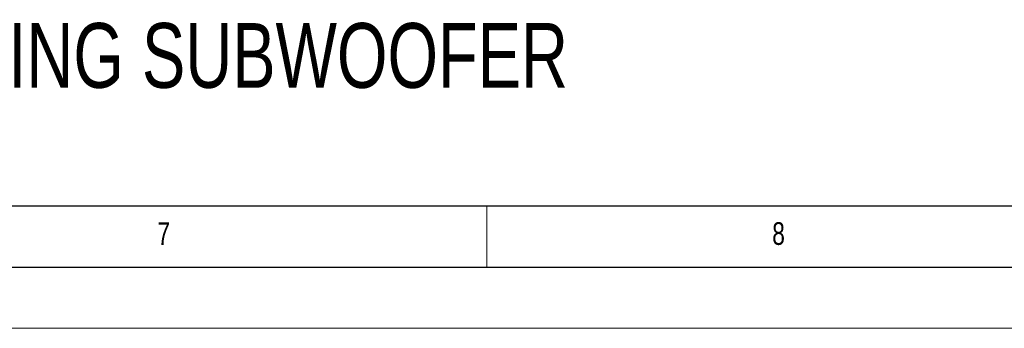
# Model space of a CAD drawing. Header units: millimetres. Extents: x 0 to 594, y 0 to 420.
# Tile 15 of 48: x 314 to 394, y 0 to 25. Entities that reach past the tile are written whole.
import ezdxf

# ---------------------------------------------------------------- set-up
doc = ezdxf.new("R2010")
doc.units = ezdxf.units.MM
doc.layers.add('FORMAT', color=7, linetype='Continuous')
doc.layers.add('SLD-0', color=7, linetype='Continuous')
doc.styles.add('SLDTEXTSTYLE0', font='TXT', dxfattribs={"width": 0.75})

msp = doc.modelspace()

# ---------------------------------------------------------------- linework, layer by layer
at = {"color": 7, "linetype": 'Continuous', "lineweight": 18}
for p, q in [((352, 10), (352, 5)), ((0, 0), (594, 0))]:
    msp.add_line(p, q, dxfattribs=at)
at = {"layer": 'FORMAT'}
for p, q in [((20, 10), (584, 10)), ((15, 5), (589, 5))]:
    msp.add_line(p, q, dxfattribs=at)

# ---------------------------------------------------------------- texts
at = {"layer": 'FORMAT', "char_height": 1.852, "attachment_point": 1, "style": 'SLDTEXTSTYLE0'}
for s, insert in [('7', (325.088, 8.668)), ('8', (375.294, 8.668))]:
    msp.add_mtext(s, dxfattribs=dict(at, insert=insert))
at = {"layer": 'SLD-0', "color": 7, "insert": (235.536, 24.939), "char_height": 5.29167, "attachment_point": 1, "style": 'SLDTEXTSTYLE0'}
msp.add_mtext('STD-C8.1S STANDARD 8" CEILING SUBWOOFER', dxfattribs=at)

doc.saveas('drawing.dxf')
